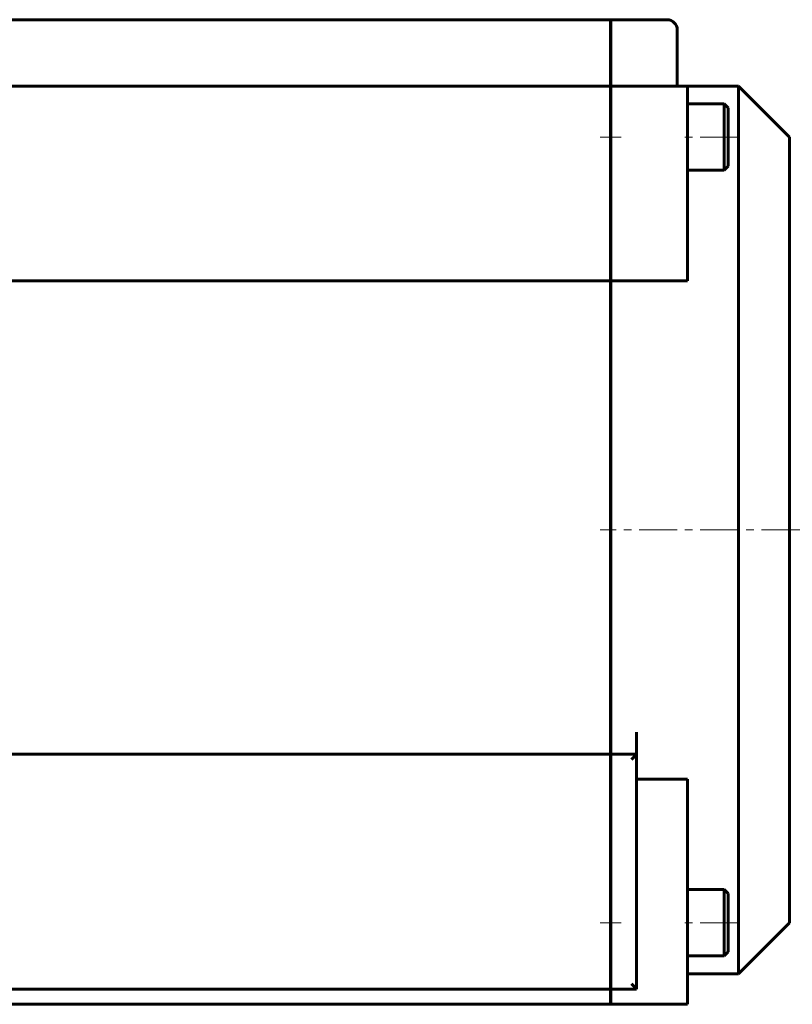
# Model space of a CAD drawing. Header units: millimetres. Extents: x -231 to 461, y -114 to 116.
# Tile 9 of 16: x 78 to 230, y -110 to 84. Entities that reach past the tile are written whole.
import ezdxf

# ---------------------------------------------------------------- set-up
doc = ezdxf.new("R2010")
doc.units = ezdxf.units.MM
doc.linetypes.add('K5LT_AXLED', pattern=[12, 7.5, -1.5, 1.5, -1.5])
doc.linetypes.add('K5LT_BASIC', pattern=[0])
doc.layers.add('Системный слой (1)', color=7, linetype='Continuous', true_color=0x6c6c6c)

# ---------------------------------------------------------------- blocks, each defined once
blk = doc.blocks.new('U12')
at = {"layer": 'Системный слой (1)', "color": 150, "linetype": 'K5LT_BASIC', "lineweight": 60, "true_color": 0x0080ff}
for p, q in [((219, -16.5), (219, 70.5)), ((219, -103.5), (219, -16.5))]:
    blk.add_line(p, q, dxfattribs=at)
blk = doc.blocks.new('U14')
at = {"layer": 'Системный слой (1)', "color": 150, "linetype": 'K5LT_BASIC', "lineweight": 60, "true_color": 0x0080ff}
for p, q in [((229, -16.5), (229, 60.5)), ((229, -93.5), (229, -16.5))]:
    blk.add_line(p, q, dxfattribs=at)

msp = doc.modelspace()

# ---------------------------------------------------------------- linework, layer by layer
at = {"layer": 'Системный слой (1)', "color": 150, "linetype": 'K5LT_BASIC', "lineweight": 60, "true_color": 0x0080ff}
for p, q in [((193.9, 83.5), (-193.9, 83.5)), ((193.9, 83.5), (193.9, 81.5)), ((205, 83.5), (194, 83.5)), ((194, 83.5), (194, 81.5)), ((193.9, 81.5), (193.9, 72.5)), ((194, 81.5), (194, 72.5)), ((207, 72.5), (207, 81.5)), ((193.9, 72.5), (193.9, 70.5)), ((194, 72.5), (194, 70.5)), ((207, 72.5), (207, 70.5)), ((193.9, 70.5), (-193.9, 70.5)), ((193.9, 70.5), (193.9, 68.5)), ((194, 70.5), (194, 68.5)), ((209, 70.5), (194, 70.5)), ((209, 70.5), (209, 68.5)), ((219, 70.5), (209, 70.5)), ((219, 70.5), (229, 60.5)), ((193.9, 68.5), (193.9, 32.34)), ((194, 68.5), (194, 32.34)), ((209, 32.34), (209, 68.5)), ((216.2, 67), (209, 67)), ((216.2, 54), (216.2, 67)), ((216.2, 67), (217, 66.2)), ((217, 54.8), (217, 66.2)), ((193.9, 64.5), (194, 64.5)), ((193.9, 56.5), (194, 56.5)), ((216.2, 54), (217, 54.8)), ((216.2, 54), (209, 54)), ((193.9, 33.5), (194, 33.5)), ((193.9, 32.34), (-193.9, 32.34)), ((193.9, -56.13), (193.9, 32.34)), ((194, -16.5), (194, 32.34)), ((209, 32.34), (194, 32.34)), ((194, -56.13), (194, -16.5)), ((193.9, -60.5), (193.9, -56.13)), ((194, -60.5), (194, -56.13)), ((199, -56.13), (199, -60.5)), ((193.9, -60.5), (-193.9, -60.5)), ((193.9, -60.5), (193.9, -61.5)), ((193.9, -61.5), (193.9, -105.5)), ((194, -60.5), (194, -61.5)), ((199, -60.5), (194, -60.5)), ((194, -61.5), (194, -105.5)), ((198, -61.5), (199, -60.5)), ((199, -106.5), (199, -60.5)), ((209, -65.34), (199, -65.34)), ((209, -107.5), (209, -65.34)), ((193.9, -66.5), (194, -66.5)), ((216.2, -87), (209, -87)), ((216.2, -100), (216.2, -87)), ((216.2, -87), (217, -87.8)), ((217, -99.2), (217, -87.8)), ((193.9, -89.5), (194, -89.5)), ((219, -103.5), (229, -93.5)), ((193.9, -97.5), (194, -97.5)), ((216.2, -100), (209, -100)), ((216.2, -100), (217, -99.2)), ((219, -103.5), (209, -103.5)), ((193.9, -105.5), (193.9, -106.5)), ((194, -105.5), (194, -106.5)), ((199, -106.5), (198, -105.5)), ((193.9, -106.5), (-193.9, -106.5)), ((193.9, -106.5), (193.9, -107.5)), ((193.9, -109.5), (193.9, -107.5)), ((194, -106.5), (194, -107.5)), ((199, -106.5), (194, -106.5)), ((194, -109.5), (194, -107.5)), ((209, -107.5), (209, -109.5)), ((26.93, -109.5), (193.9, -109.5)), ((194, -109.5), (209, -109.5))]:
    msp.add_line(p, q, dxfattribs=at)
at = {"layer": 'Системный слой (1)', "color": 30, "linetype": 'K5LT_AXLED', "lineweight": 18, "true_color": 0xff8000}
for p, q in [((196, 60.5), (191.9, 60.5)), ((219, 60.5), (207, 60.5)), ((231, -16.5), (191.9, -16.5)), ((196, -93.5), (191.9, -93.5)), ((219, -93.5), (207, -93.5))]:
    msp.add_line(p, q, dxfattribs=at)
at = {"layer": 'Системный слой (1)', "color": 150, "linetype": 'K5LT_BASIC', "lineweight": 60, "true_color": 0x0080ff}
msp.add_arc((205, 81.5), 2, 0, 90, dxfattribs=at)

# ---------------------------------------------------------------- block references
at = {"layer": 'Системный слой (1)'}
for name in ['U12', 'U14']:
    msp.add_blockref(name, (0, 0), dxfattribs=at)

doc.saveas('drawing.dxf')
